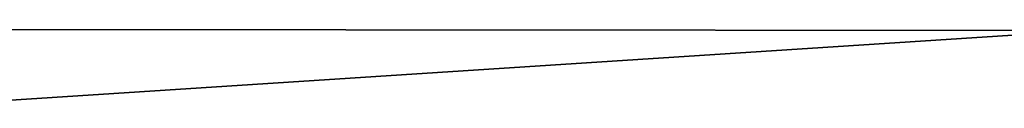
# Model space of a CAD drawing. Extents: x -5 to 2276, y 0 to 2500.
# Tile 193 of 256: x 856.954 to 860.365, y 499.692 to 499.96. Entities that reach past the tile are written whole.
import ezdxf

# ---------------------------------------------------------------- set-up
doc = ezdxf.new("R2010")
doc.units = 0
doc.header["$LTSCALE"] = 25.4
doc.layers.get('0').update_dxf_attribs({"linetype": 'CONTINUOUS'})
for name, color, linetype in [('IFCBUILDING', 32, 'CONTINUOUS'), ('IFCBUILDINGSTOREY', 34, 'CONTINUOUS'), ('IFCSITE', 32, 'CONTINUOUS'), ('IFCSLAB', 22, 'CONTINUOUS'), ('IFCWALL', 190, 'CONTINUOUS')]:
    doc.layers.add(name, color=color, linetype=linetype)

# ---------------------------------------------------------------- blocks, each defined once
blk = doc.blocks.new('GRUPUJ_1')
at = {"layer": 'IFCWALL'}
mesh = blk.add_polyface(dxfattribs=at)
corners = [(0, 0, 2300), (25, 25, 2300), (0, 2276.05, 2300), (175, 0, 2300), (25, 2251.05, 2300), (175, 25, 2300), (2500, 2151.05, 2300), (2475, 2251.05, 2300), (2475, 2151.05, 2300), (2500, 2276.05, 2300), (1245.07, 2251.05, 2300)]
mesh.append_faces([[corners[k] for k in face] for face in [(1, 3, 5), (6, 7, 8)]], dxfattribs={"vtx0": -1})
mesh.append_faces([[corners[k] for k in face] for face in [(0, 1, 2), (9, 7, 6)]], dxfattribs={"vtx0": -1, "vtx1": -1})
mesh.append_faces([[corners[k] for k in face] for face in [(1, 0, 3), (2, 1, 4), (4, 9, 2), (9, 4, 10), (9, 10, 7)]], dxfattribs={"vtx0": -1, "vtx2": -1})
mesh = blk.add_polyface(dxfattribs=at)
corners = [(2500, 0, 800), (175, 25, 800), (175, 0, 800), (2475, 25, 800), (2475, 2151.05, 800), (2500, 2151.05, 800)]
mesh.append_faces([[corners[k] for k in face] for face in [(0, 1, 2), (4, 0, 5)]], dxfattribs={"vtx0": -1})
mesh.append_faces([[corners[k] for k in face] for face in [(1, 0, 3), (3, 0, 4)]], dxfattribs={"vtx0": -1, "vtx1": -1})
blk = doc.blocks.new('GRUPUJ_7')
at = {"layer": 'IFCWALL'}
mesh = blk.add_polyface(dxfattribs=at)
corners = [(0, 0, 1500), (125, 100, 1500), (125, 2151.05, 1500), (150, 0, 1500), (150, 100, 1500), (2450, 2126.05, 1500), (2375, 2151.05, 1500), (2375, 2126.05, 1500), (0, 2226.05, 1500), (1220.07, 2226.05, 1500), (1220.07, 2151.05, 1500), (2450, 2226.05, 1500)]
mesh.append_faces([[corners[k] for k in face] for face in [(1, 3, 4), (5, 6, 7)]], dxfattribs={"vtx0": -1})
mesh.append_faces([[corners[k] for k in face] for face in [(8, 2, 9), (9, 6, 11), (11, 6, 5)]], dxfattribs={"vtx0": -1, "vtx1": -1})
mesh.append_faces([[corners[k] for k in face] for face in [(0, 1, 2), (1, 0, 3), (2, 8, 0), (9, 2, 10), (9, 10, 6)]], dxfattribs={"vtx0": -1, "vtx2": -1})
mesh = blk.add_polyface(dxfattribs=at)
corners = [(2450, 0), (150, 100), (150, 0), (2375, 100), (2375, 2126.05), (2450, 2126.05)]
mesh.append_faces([[corners[k] for k in face] for face in [(0, 1, 2), (4, 0, 5)]], dxfattribs={"vtx0": -1})
mesh.append_faces([[corners[k] for k in face] for face in [(1, 0, 3), (3, 0, 4)]], dxfattribs={"vtx0": -1, "vtx1": -1})
blk = doc.blocks.new('GRUPUJ_9')
at = {"layer": 'IFCWALL'}
mesh = blk.add_polyface(dxfattribs=at)
corners = [(0, 2051.05, 1500), (25, 2026.05, 1500), (1095.07, 2051.05, 1500), (0, 0, 1500), (25, 0, 1500), (2250, 2026.05, 1500), (2250, 2051.05, 1500)]
mesh.append_faces([[corners[k] for k in face] for face in [(1, 3, 4), (2, 5, 6)]], dxfattribs={"vtx0": -1})
mesh.append_faces([[corners[k] for k in face] for face in [(0, 1, 2)]], dxfattribs={"vtx0": -1, "vtx1": -1})
mesh.append_faces([[corners[k] for k in face] for face in [(1, 0, 3), (2, 1, 5)]], dxfattribs={"vtx0": -1, "vtx2": -1})
mesh = blk.add_polyface(dxfattribs=at)
corners = [(2250, 0), (25, 25), (25, 0), (2225, 25), (2225, 2026.05), (2250, 2026.05)]
mesh.append_faces([[corners[k] for k in face] for face in [(0, 1, 2), (4, 0, 5)]], dxfattribs={"vtx0": -1})
mesh.append_faces([[corners[k] for k in face] for face in [(1, 0, 3), (3, 0, 4)]], dxfattribs={"vtx0": -1, "vtx1": -1})
blk = doc.blocks.new('_CIANY')
at = {"layer": 'IFCWALL'}
for name, p in [('GRUPUJ_1', (0, 0)), ('GRUPUJ_7', (25, 25, 800)), ('GRUPUJ_9', (150, 125, 800))]:
    blk.add_blockref(name, p, dxfattribs=at)
mesh = blk.add_polyface(dxfattribs=at)
corners = [(0, 2276.05), (175, 2151.05), (175, 891.05), (1245.07, 2276.05), (175, 1251.05), (875, 2151.05), (1245.07, 2151.05), (1295.07, 2276.05), (1295.07, 2151.05), (2195.07, 2276.05), (1575, 2151.05), (2195.07, 2151.05), (2245.07, 2276.05), (2245.07, 2151.05), (2500, 2276.05), (2375, 2151.05), (2375, 651.05), (2375, 150), (0, 0), (175, 150), (2500, 0)]
mesh.append_faces([[corners[k] for k in face] for face in [(2, 1, 4)]], dxfattribs={"vtx0": -1})
mesh.append_faces([[corners[k] for k in face] for face in [(1, 3, 5), (5, 3, 6), (6, 7, 8), (8, 9, 10), (10, 9, 11), (11, 12, 13), (13, 14, 15), (15, 14, 16), (16, 14, 17), (18, 19, 20), (19, 0, 2), (20, 17, 14)]], dxfattribs={"vtx0": -1, "vtx1": -1})
mesh.append_faces([[corners[k] for k in face] for face in [(0, 1, 2)]], dxfattribs={"vtx0": -1, "vtx1": -1, "vtx2": -1})
mesh.append_faces([[corners[k] for k in face] for face in [(1, 0, 3), (6, 3, 7), (8, 7, 9), (11, 9, 12), (13, 12, 14), (19, 18, 0), (20, 19, 17)]], dxfattribs={"vtx0": -1, "vtx2": -1})
blk = doc.blocks.new('POD_OGA')
at = {"layer": 'IFCSLAB'}
mesh = blk.add_polyface(dxfattribs=at)
corners = [(1400, 2001.05), (1120.07, 1996.05), (1120.07, 2001.05), (0, 2001.05), (1400, 1101.05), (0, 1101.05), (1070.07, 1996.05), (1070.07, 2001.05)]
mesh.append_faces([[corners[k] for k in face] for face in [(0, 1, 2), (3, 4, 5), (6, 3, 7)]], dxfattribs={"vtx0": -1})
mesh.append_faces([[corners[k] for k in face] for face in [(4, 1, 0)]], dxfattribs={"vtx0": -1, "vtx1": -1})
mesh.append_faces([[corners[k] for k in face] for face in [(4, 3, 6)]], dxfattribs={"vtx0": -1, "vtx1": -1, "vtx2": -1})
mesh.append_faces([[corners[k] for k in face] for face in [(4, 6, 1)]], dxfattribs={"vtx0": -1, "vtx2": -1})
blk = doc.blocks.new('700-_MINIMALNA_D')
for points in [[(566.651, 414.127, 0), (570.831, 404.197, 0), (573.338, 392.713, 0), (574.174, 379.674, 0), (574.174, 379.674, 0), (573.338, 366.598, 0), (570.831, 355.101, 0), (566.651, 345.184, 0), (560.8, 336.847, 0), (553.56, 330.243, 0), (545.213, 325.526, 0), (535.76, 322.695, 0), (525.201, 321.752, 0), (514.356, 322.726, 0), (504.734, 325.649, 0), (496.335, 330.52, 0), (489.16, 337.339, 0), (483.416, 345.83, 0), (479.313, 355.716, 0), (476.852, 366.997, 0), (476.031, 379.674, 0), (476.876, 392.673, 0), (479.412, 404.136, 0), (483.637, 414.062, 0)], [(566.651, 414.127, 2), (570.831, 404.197, 2), (573.338, 392.713, 2), (574.174, 379.674, 2), (574.174, 379.674, 2), (573.338, 366.598, 2), (570.831, 355.101, 2), (566.651, 345.184, 2), (560.8, 336.847, 2), (553.56, 330.243, 2), (545.213, 325.526, 2), (535.76, 322.695, 2), (525.201, 321.752, 2), (514.356, 322.726, 2), (504.734, 325.649, 2), (496.335, 330.52, 2), (489.16, 337.339, 2), (483.416, 345.83, 2), (479.313, 355.716, 2), (476.852, 366.997, 2), (476.031, 379.674, 2), (476.876, 392.673, 2), (479.412, 404.136, 2), (483.637, 414.062, 2)], [(566.651, 414.127, 0), (570.831, 404.197, 0), (573.338, 392.713, 0), (574.174, 379.674, 0), (574.174, 379.674, 0), (573.338, 366.598, 0), (570.831, 355.101, 0), (566.651, 345.184, 0), (560.8, 336.847, 0), (553.56, 330.243, 0), (545.213, 325.526, 0), (535.76, 322.695, 0), (525.201, 321.752, 0), (514.356, 322.726, 0), (504.734, 325.649, 0), (496.335, 330.52, 0), (489.16, 337.339, 0), (483.416, 345.83, 0), (479.313, 355.716, 0), (476.852, 366.997, 0), (476.031, 379.674, 0), (476.876, 392.673, 0), (479.412, 404.136, 0), (483.637, 414.062, 0)], [(566.651, 414.127, 2), (570.831, 404.197, 2), (573.338, 392.713, 2), (574.174, 379.674, 2), (574.174, 379.674, 2), (573.338, 366.598, 2), (570.831, 355.101, 2), (566.651, 345.184, 2), (560.8, 336.847, 2), (553.56, 330.243, 2), (545.213, 325.526, 2), (535.76, 322.695, 2), (525.201, 321.752, 2), (514.356, 322.726, 2), (504.734, 325.649, 2), (496.335, 330.52, 2), (489.16, 337.339, 2), (483.416, 345.83, 2), (479.313, 355.716, 2), (476.852, 366.997, 2), (476.031, 379.674, 2), (476.876, 392.673, 2), (479.412, 404.136, 2), (483.637, 414.062, 2)], [(566.651, 414.127, 0), (570.831, 404.197, 0), (573.338, 392.713, 0), (574.174, 379.674, 0), (574.174, 379.674, 0), (573.338, 366.598, 0), (570.831, 355.101, 0), (566.651, 345.184, 0), (560.8, 336.847, 0), (553.56, 330.243, 0), (545.213, 325.526, 0), (535.76, 322.695, 0), (525.201, 321.752, 0), (514.356, 322.726, 0), (504.734, 325.649, 0), (496.335, 330.52, 0), (489.16, 337.339, 0), (483.416, 345.83, 0), (479.313, 355.716, 0), (476.852, 366.997, 0), (476.031, 379.674, 0), (476.876, 392.673, 0), (479.412, 404.136, 0), (483.637, 414.062, 0)], [(566.651, 414.127, 2), (570.831, 404.197, 2), (573.338, 392.713, 2), (574.174, 379.674, 2), (574.174, 379.674, 2), (573.338, 366.598, 2), (570.831, 355.101, 2), (566.651, 345.184, 2), (560.8, 336.847, 2), (553.56, 330.243, 2), (545.213, 325.526, 2), (535.76, 322.695, 2), (525.201, 321.752, 2), (514.356, 322.726, 2), (504.734, 325.649, 2), (496.335, 330.52, 2), (489.16, 337.339, 2), (483.416, 345.83, 2), (479.313, 355.716, 2), (476.852, 366.997, 2), (476.031, 379.674, 2), (476.876, 392.673, 2), (479.412, 404.136, 2), (483.637, 414.062, 2)], [(566.651, 414.127, 0), (570.831, 404.197, 0), (573.338, 392.713, 0), (574.174, 379.674, 0), (574.174, 379.674, 0), (573.338, 366.598, 0), (570.831, 355.101, 0), (566.651, 345.184, 0), (560.8, 336.847, 0), (553.56, 330.243, 0), (545.213, 325.526, 0), (535.76, 322.695, 0), (525.201, 321.752, 0), (514.356, 322.726, 0), (504.734, 325.649, 0), (496.335, 330.52, 0), (489.16, 337.339, 0), (483.416, 345.83, 0), (479.313, 355.716, 0), (476.852, 366.997, 0), (476.031, 379.674, 0), (476.876, 392.673, 0), (479.412, 404.136, 0), (483.637, 414.062, 0)], [(566.651, 414.127, 2), (570.831, 404.197, 2), (573.338, 392.713, 2), (574.174, 379.674, 2), (574.174, 379.674, 2), (573.338, 366.598, 2), (570.831, 355.101, 2), (566.651, 345.184, 2), (560.8, 336.847, 2), (553.56, 330.243, 2), (545.213, 325.526, 2), (535.76, 322.695, 2), (525.201, 321.752, 2), (514.356, 322.726, 2), (504.734, 325.649, 2), (496.335, 330.52, 2), (489.16, 337.339, 2), (483.416, 345.83, 2), (479.313, 355.716, 2), (476.852, 366.997, 2), (476.031, 379.674, 2), (476.876, 392.673, 2), (479.412, 404.136, 2), (483.637, 414.062, 2)], [(566.651, 414.127, 0), (570.831, 404.197, 0), (573.338, 392.713, 0), (574.174, 379.674, 0), (574.174, 379.674, 0), (573.338, 366.598, 0), (570.831, 355.101, 0), (566.651, 345.184, 0), (560.8, 336.847, 0), (553.56, 330.243, 0), (545.213, 325.526, 0), (535.76, 322.695, 0), (525.201, 321.752, 0), (514.356, 322.726, 0), (504.734, 325.649, 0), (496.335, 330.52, 0), (489.16, 337.339, 0), (483.416, 345.83, 0), (479.313, 355.716, 0), (476.852, 366.997, 0), (476.031, 379.674, 0), (476.876, 392.673, 0), (479.412, 404.136, 0), (483.637, 414.062, 0)], [(566.651, 414.127, 2), (570.831, 404.197, 2), (573.338, 392.713, 2), (574.174, 379.674, 2), (574.174, 379.674, 2), (573.338, 366.598, 2), (570.831, 355.101, 2), (566.651, 345.184, 2), (560.8, 336.847, 2), (553.56, 330.243, 2), (545.213, 325.526, 2), (535.76, 322.695, 2), (525.201, 321.752, 2), (514.356, 322.726, 2), (504.734, 325.649, 2), (496.335, 330.52, 2), (489.16, 337.339, 2), (483.416, 345.83, 2), (479.313, 355.716, 2), (476.852, 366.997, 2), (476.031, 379.674, 2), (476.876, 392.673, 2), (479.412, 404.136, 2), (483.637, 414.062, 2)], [(566.651, 414.127, 0), (570.831, 404.197, 0), (573.338, 392.713, 0), (574.174, 379.674, 0), (574.174, 379.674, 0), (573.338, 366.598, 0), (570.831, 355.101, 0), (566.651, 345.184, 0), (560.8, 336.847, 0), (553.56, 330.243, 0), (545.213, 325.526, 0), (535.76, 322.695, 0), (525.201, 321.752, 0), (514.356, 322.726, 0), (504.734, 325.649, 0), (496.335, 330.52, 0), (489.16, 337.339, 0), (483.416, 345.83, 0), (479.313, 355.716, 0), (476.852, 366.997, 0), (476.031, 379.674, 0), (476.876, 392.673, 0), (479.412, 404.136, 0), (483.637, 414.062, 0)], [(566.651, 414.127, 2), (570.831, 404.197, 2), (573.338, 392.713, 2), (574.174, 379.674, 2), (574.174, 379.674, 2), (573.338, 366.598, 2), (570.831, 355.101, 2), (566.651, 345.184, 2), (560.8, 336.847, 2), (553.56, 330.243, 2), (545.213, 325.526, 2), (535.76, 322.695, 2), (525.201, 321.752, 2), (514.356, 322.726, 2), (504.734, 325.649, 2), (496.335, 330.52, 2), (489.16, 337.339, 2), (483.416, 345.83, 2), (479.313, 355.716, 2), (476.852, 366.997, 2), (476.031, 379.674, 2), (476.876, 392.673, 2), (479.412, 404.136, 2), (483.637, 414.062, 2)], [(566.651, 414.127, 0), (570.831, 404.197, 0), (573.338, 392.713, 0), (574.174, 379.674, 0), (574.174, 379.674, 0), (573.338, 366.598, 0), (570.831, 355.101, 0), (566.651, 345.184, 0), (560.8, 336.847, 0), (553.56, 330.243, 0), (545.213, 325.526, 0), (535.76, 322.695, 0), (525.201, 321.752, 0), (514.356, 322.726, 0), (504.734, 325.649, 0), (496.335, 330.52, 0), (489.16, 337.339, 0), (483.416, 345.83, 0), (479.313, 355.716, 0), (476.852, 366.997, 0), (476.031, 379.674, 0), (476.876, 392.673, 0), (479.412, 404.136, 0), (483.637, 414.062, 0)], [(566.651, 414.127, 2), (570.831, 404.197, 2), (573.338, 392.713, 2), (574.174, 379.674, 2), (574.174, 379.674, 2), (573.338, 366.598, 2), (570.831, 355.101, 2), (566.651, 345.184, 2), (560.8, 336.847, 2), (553.56, 330.243, 2), (545.213, 325.526, 2), (535.76, 322.695, 2), (525.201, 321.752, 2), (514.356, 322.726, 2), (504.734, 325.649, 2), (496.335, 330.52, 2), (489.16, 337.339, 2), (483.416, 345.83, 2), (479.313, 355.716, 2), (476.852, 366.997, 2), (476.031, 379.674, 2), (476.876, 392.673, 2), (479.412, 404.136, 2), (483.637, 414.062, 2)], [(566.651, 414.127, 0), (570.831, 404.197, 0), (573.338, 392.713, 0), (574.174, 379.674, 0), (574.174, 379.674, 0), (573.338, 366.598, 0), (570.831, 355.101, 0), (566.651, 345.184, 0), (560.8, 336.847, 0), (553.56, 330.243, 0), (545.213, 325.526, 0), (535.76, 322.695, 0), (525.201, 321.752, 0), (514.356, 322.726, 0), (504.734, 325.649, 0), (496.335, 330.52, 0), (489.16, 337.339, 0), (483.416, 345.83, 0), (479.313, 355.716, 0), (476.852, 366.997, 0), (476.031, 379.674, 0), (476.876, 392.673, 0), (479.412, 404.136, 0), (483.637, 414.062, 0)], [(566.651, 414.127, 2), (570.831, 404.197, 2), (573.338, 392.713, 2), (574.174, 379.674, 2), (574.174, 379.674, 2), (573.338, 366.598, 2), (570.831, 355.101, 2), (566.651, 345.184, 2), (560.8, 336.847, 2), (553.56, 330.243, 2), (545.213, 325.526, 2), (535.76, 322.695, 2), (525.201, 321.752, 2), (514.356, 322.726, 2), (504.734, 325.649, 2), (496.335, 330.52, 2), (489.16, 337.339, 2), (483.416, 345.83, 2), (479.313, 355.716, 2), (476.852, 366.997, 2), (476.031, 379.674, 2), (476.876, 392.673, 2), (479.412, 404.136, 2), (483.637, 414.062, 2)], [(566.651, 414.127, 0), (570.831, 404.197, 0), (573.338, 392.713, 0), (574.174, 379.674, 0), (574.174, 379.674, 0), (573.338, 366.598, 0), (570.831, 355.101, 0), (566.651, 345.184, 0), (560.8, 336.847, 0), (553.56, 330.243, 0), (545.213, 325.526, 0), (535.76, 322.695, 0), (525.201, 321.752, 0), (514.356, 322.726, 0), (504.734, 325.649, 0), (496.335, 330.52, 0), (489.16, 337.339, 0), (483.416, 345.83, 0), (479.313, 355.716, 0), (476.852, 366.997, 0), (476.031, 379.674, 0), (476.876, 392.673, 0), (479.412, 404.136, 0), (483.637, 414.062, 0)], [(566.651, 414.127, 2), (570.831, 404.197, 2), (573.338, 392.713, 2), (574.174, 379.674, 2), (574.174, 379.674, 2), (573.338, 366.598, 2), (570.831, 355.101, 2), (566.651, 345.184, 2), (560.8, 336.847, 2), (553.56, 330.243, 2), (545.213, 325.526, 2), (535.76, 322.695, 2), (525.201, 321.752, 2), (514.356, 322.726, 2), (504.734, 325.649, 2), (496.335, 330.52, 2), (489.16, 337.339, 2), (483.416, 345.83, 2), (479.313, 355.716, 2), (476.852, 366.997, 2), (476.031, 379.674, 2), (476.876, 392.673, 2), (479.412, 404.136, 2), (483.637, 414.062, 2)], [(566.651, 414.127, 0), (570.831, 404.197, 0), (573.338, 392.713, 0), (574.174, 379.674, 0), (574.174, 379.674, 0), (573.338, 366.598, 0), (570.831, 355.101, 0), (566.651, 345.184, 0), (560.8, 336.847, 0), (553.56, 330.243, 0), (545.213, 325.526, 0), (535.76, 322.695, 0), (525.201, 321.752, 0), (514.356, 322.726, 0), (504.734, 325.649, 0), (496.335, 330.52, 0), (489.16, 337.339, 0), (483.416, 345.83, 0), (479.313, 355.716, 0), (476.852, 366.997, 0), (476.031, 379.674, 0), (476.876, 392.673, 0), (479.412, 404.136, 0), (483.637, 414.062, 0)], [(566.651, 414.127, 2), (570.831, 404.197, 2), (573.338, 392.713, 2), (574.174, 379.674, 2), (574.174, 379.674, 2), (573.338, 366.598, 2), (570.831, 355.101, 2), (566.651, 345.184, 2), (560.8, 336.847, 2), (553.56, 330.243, 2), (545.213, 325.526, 2), (535.76, 322.695, 2), (525.201, 321.752, 2), (514.356, 322.726, 2), (504.734, 325.649, 2), (496.335, 330.52, 2), (489.16, 337.339, 2), (483.416, 345.83, 2), (479.313, 355.716, 2), (476.852, 366.997, 2), (476.031, 379.674, 2), (476.876, 392.673, 2), (479.412, 404.136, 2), (483.637, 414.062, 2)], [(566.651, 414.127, 0), (570.831, 404.197, 0), (573.338, 392.713, 0), (574.174, 379.674, 0), (574.174, 379.674, 0), (573.338, 366.598, 0), (570.831, 355.101, 0), (566.651, 345.184, 0), (560.8, 336.847, 0), (553.56, 330.243, 0), (545.213, 325.526, 0), (535.76, 322.695, 0), (525.201, 321.752, 0), (514.356, 322.726, 0), (504.734, 325.649, 0), (496.335, 330.52, 0), (489.16, 337.339, 0), (483.416, 345.83, 0), (479.313, 355.716, 0), (476.852, 366.997, 0), (476.031, 379.674, 0), (476.876, 392.673, 0), (479.412, 404.136, 0), (483.637, 414.062, 0)], [(566.651, 414.127, 2), (570.831, 404.197, 2), (573.338, 392.713, 2), (574.174, 379.674, 2), (574.174, 379.674, 2), (573.338, 366.598, 2), (570.831, 355.101, 2), (566.651, 345.184, 2), (560.8, 336.847, 2), (553.56, 330.243, 2), (545.213, 325.526, 2), (535.76, 322.695, 2), (525.201, 321.752, 2), (514.356, 322.726, 2), (504.734, 325.649, 2), (496.335, 330.52, 2), (489.16, 337.339, 2), (483.416, 345.83, 2), (479.313, 355.716, 2), (476.852, 366.997, 2), (476.031, 379.674, 2), (476.876, 392.673, 2), (479.412, 404.136, 2), (483.637, 414.062, 2)], [(566.651, 414.127, 0), (570.831, 404.197, 0), (573.338, 392.713, 0), (574.174, 379.674, 0), (574.174, 379.674, 0), (573.338, 366.598, 0), (570.831, 355.101, 0), (566.651, 345.184, 0), (560.8, 336.847, 0), (553.56, 330.243, 0), (545.213, 325.526, 0), (535.76, 322.695, 0), (525.201, 321.752, 0), (514.356, 322.726, 0), (504.734, 325.649, 0), (496.335, 330.52, 0), (489.16, 337.339, 0), (483.416, 345.83, 0), (479.313, 355.716, 0), (476.852, 366.997, 0), (476.031, 379.674, 0), (476.876, 392.673, 0), (479.412, 404.136, 0), (483.637, 414.062, 0)], [(566.651, 414.127, 2), (570.831, 404.197, 2), (573.338, 392.713, 2), (574.174, 379.674, 2), (574.174, 379.674, 2), (573.338, 366.598, 2), (570.831, 355.101, 2), (566.651, 345.184, 2), (560.8, 336.847, 2), (553.56, 330.243, 2), (545.213, 325.526, 2), (535.76, 322.695, 2), (525.201, 321.752, 2), (514.356, 322.726, 2), (504.734, 325.649, 2), (496.335, 330.52, 2), (489.16, 337.339, 2), (483.416, 345.83, 2), (479.313, 355.716, 2), (476.852, 366.997, 2), (476.031, 379.674, 2), (476.876, 392.673, 2), (479.412, 404.136, 2), (483.637, 414.062, 2)], [(566.651, 414.127, 0), (570.831, 404.197, 0), (573.338, 392.713, 0), (574.174, 379.674, 0), (574.174, 379.674, 0), (573.338, 366.598, 0), (570.831, 355.101, 0), (566.651, 345.184, 0), (560.8, 336.847, 0), (553.56, 330.243, 0), (545.213, 325.526, 0), (535.76, 322.695, 0), (525.201, 321.752, 0), (514.356, 322.726, 0), (504.734, 325.649, 0), (496.335, 330.52, 0), (489.16, 337.339, 0), (483.416, 345.83, 0), (479.313, 355.716, 0), (476.852, 366.997, 0), (476.031, 379.674, 0), (476.876, 392.673, 0), (479.412, 404.136, 0), (483.637, 414.062, 0)], [(566.651, 414.127, 2), (570.831, 404.197, 2), (573.338, 392.713, 2), (574.174, 379.674, 2), (574.174, 379.674, 2), (573.338, 366.598, 2), (570.831, 355.101, 2), (566.651, 345.184, 2), (560.8, 336.847, 2), (553.56, 330.243, 2), (545.213, 325.526, 2), (535.76, 322.695, 2), (525.201, 321.752, 2), (514.356, 322.726, 2), (504.734, 325.649, 2), (496.335, 330.52, 2), (489.16, 337.339, 2), (483.416, 345.83, 2), (479.313, 355.716, 2), (476.852, 366.997, 2), (476.031, 379.674, 2), (476.876, 392.673, 2), (479.412, 404.136, 2), (483.637, 414.062, 2)], [(566.651, 414.127, 0), (570.831, 404.197, 0), (573.338, 392.713, 0), (574.174, 379.674, 0), (574.174, 379.674, 0), (573.338, 366.598, 0), (570.831, 355.101, 0), (566.651, 345.184, 0), (560.8, 336.847, 0), (553.56, 330.243, 0), (545.213, 325.526, 0), (535.76, 322.695, 0), (525.201, 321.752, 0), (514.356, 322.726, 0), (504.734, 325.649, 0), (496.335, 330.52, 0), (489.16, 337.339, 0), (483.416, 345.83, 0), (479.313, 355.716, 0), (476.852, 366.997, 0), (476.031, 379.674, 0), (476.876, 392.673, 0), (479.412, 404.136, 0), (483.637, 414.062, 0)], [(566.651, 414.127, 2), (570.831, 404.197, 2), (573.338, 392.713, 2), (574.174, 379.674, 2), (574.174, 379.674, 2), (573.338, 366.598, 2), (570.831, 355.101, 2), (566.651, 345.184, 2), (560.8, 336.847, 2), (553.56, 330.243, 2), (545.213, 325.526, 2), (535.76, 322.695, 2), (525.201, 321.752, 2), (514.356, 322.726, 2), (504.734, 325.649, 2), (496.335, 330.52, 2), (489.16, 337.339, 2), (483.416, 345.83, 2), (479.313, 355.716, 2), (476.852, 366.997, 2), (476.031, 379.674, 2), (476.876, 392.673, 2), (479.412, 404.136, 2), (483.637, 414.062, 2)], [(566.651, 414.127, 0), (570.831, 404.197, 0), (573.338, 392.713, 0), (574.174, 379.674, 0), (574.174, 379.674, 0), (573.338, 366.598, 0), (570.831, 355.101, 0), (566.651, 345.184, 0), (560.8, 336.847, 0), (553.56, 330.243, 0), (545.213, 325.526, 0), (535.76, 322.695, 0), (525.201, 321.752, 0), (514.356, 322.726, 0), (504.734, 325.649, 0), (496.335, 330.52, 0), (489.16, 337.339, 0), (483.416, 345.83, 0), (479.313, 355.716, 0), (476.852, 366.997, 0), (476.031, 379.674, 0), (476.876, 392.673, 0), (479.412, 404.136, 0), (483.637, 414.062, 0)], [(566.651, 414.127, 2), (570.831, 404.197, 2), (573.338, 392.713, 2), (574.174, 379.674, 2), (574.174, 379.674, 2), (573.338, 366.598, 2), (570.831, 355.101, 2), (566.651, 345.184, 2), (560.8, 336.847, 2), (553.56, 330.243, 2), (545.213, 325.526, 2), (535.76, 322.695, 2), (525.201, 321.752, 2), (514.356, 322.726, 2), (504.734, 325.649, 2), (496.335, 330.52, 2), (489.16, 337.339, 2), (483.416, 345.83, 2), (479.313, 355.716, 2), (476.852, 366.997, 2), (476.031, 379.674, 2), (476.876, 392.673, 2), (479.412, 404.136, 2), (483.637, 414.062, 2)], [(566.651, 414.127, 0), (570.831, 404.197, 0), (573.338, 392.713, 0), (574.174, 379.674, 0), (574.174, 379.674, 0), (573.338, 366.598, 0), (570.831, 355.101, 0), (566.651, 345.184, 0), (560.8, 336.847, 0), (553.56, 330.243, 0), (545.213, 325.526, 0), (535.76, 322.695, 0), (525.201, 321.752, 0), (514.356, 322.726, 0), (504.734, 325.649, 0), (496.335, 330.52, 0), (489.16, 337.339, 0), (483.416, 345.83, 0), (479.313, 355.716, 0), (476.852, 366.997, 0), (476.031, 379.674, 0), (476.876, 392.673, 0), (479.412, 404.136, 0), (483.637, 414.062, 0)], [(566.651, 414.127, 2), (570.831, 404.197, 2), (573.338, 392.713, 2), (574.174, 379.674, 2), (574.174, 379.674, 2), (573.338, 366.598, 2), (570.831, 355.101, 2), (566.651, 345.184, 2), (560.8, 336.847, 2), (553.56, 330.243, 2), (545.213, 325.526, 2), (535.76, 322.695, 2), (525.201, 321.752, 2), (514.356, 322.726, 2), (504.734, 325.649, 2), (496.335, 330.52, 2), (489.16, 337.339, 2), (483.416, 345.83, 2), (479.313, 355.716, 2), (476.852, 366.997, 2), (476.031, 379.674, 2), (476.876, 392.673, 2), (479.412, 404.136, 2), (483.637, 414.062, 2)], [(566.651, 414.127, 0), (570.831, 404.197, 0), (573.338, 392.713, 0), (574.174, 379.674, 0), (574.174, 379.674, 0), (573.338, 366.598, 0), (570.831, 355.101, 0), (566.651, 345.184, 0), (560.8, 336.847, 0), (553.56, 330.243, 0), (545.213, 325.526, 0), (535.76, 322.695, 0), (525.201, 321.752, 0), (514.356, 322.726, 0), (504.734, 325.649, 0), (496.335, 330.52, 0), (489.16, 337.339, 0), (483.416, 345.83, 0), (479.313, 355.716, 0), (476.852, 366.997, 0), (476.031, 379.674, 0), (476.876, 392.673, 0), (479.412, 404.136, 0), (483.637, 414.062, 0)], [(566.651, 414.127, 2), (570.831, 404.197, 2), (573.338, 392.713, 2), (574.174, 379.674, 2), (574.174, 379.674, 2), (573.338, 366.598, 2), (570.831, 355.101, 2), (566.651, 345.184, 2), (560.8, 336.847, 2), (553.56, 330.243, 2), (545.213, 325.526, 2), (535.76, 322.695, 2), (525.201, 321.752, 2), (514.356, 322.726, 2), (504.734, 325.649, 2), (496.335, 330.52, 2), (489.16, 337.339, 2), (483.416, 345.83, 2), (479.313, 355.716, 2), (476.852, 366.997, 2), (476.031, 379.674, 2), (476.876, 392.673, 2), (479.412, 404.136, 2), (483.637, 414.062, 2)], [(566.651, 414.127, 0), (570.831, 404.197, 0), (573.338, 392.713, 0), (574.174, 379.674, 0), (574.174, 379.674, 0), (573.338, 366.598, 0), (570.831, 355.101, 0), (566.651, 345.184, 0), (560.8, 336.847, 0), (553.56, 330.243, 0), (545.213, 325.526, 0), (535.76, 322.695, 0), (525.201, 321.752, 0), (514.356, 322.726, 0), (504.734, 325.649, 0), (496.335, 330.52, 0), (489.16, 337.339, 0), (483.416, 345.83, 0), (479.313, 355.716, 0), (476.852, 366.997, 0), (476.031, 379.674, 0), (476.876, 392.673, 0), (479.412, 404.136, 0), (483.637, 414.062, 0)], [(566.651, 414.127, 2), (570.831, 404.197, 2), (573.338, 392.713, 2), (574.174, 379.674, 2), (574.174, 379.674, 2), (573.338, 366.598, 2), (570.831, 355.101, 2), (566.651, 345.184, 2), (560.8, 336.847, 2), (553.56, 330.243, 2), (545.213, 325.526, 2), (535.76, 322.695, 2), (525.201, 321.752, 2), (514.356, 322.726, 2), (504.734, 325.649, 2), (496.335, 330.52, 2), (489.16, 337.339, 2), (483.416, 345.83, 2), (479.313, 355.716, 2), (476.852, 366.997, 2), (476.031, 379.674, 2), (476.876, 392.673, 2), (479.412, 404.136, 2), (483.637, 414.062, 2)], [(566.651, 414.127, 0), (570.831, 404.197, 0), (573.338, 392.713, 0), (574.174, 379.674, 0), (574.174, 379.674, 0), (573.338, 366.598, 0), (570.831, 355.101, 0), (566.651, 345.184, 0), (560.8, 336.847, 0), (553.56, 330.243, 0), (545.213, 325.526, 0), (535.76, 322.695, 0), (525.201, 321.752, 0), (514.356, 322.726, 0), (504.734, 325.649, 0), (496.335, 330.52, 0), (489.16, 337.339, 0), (483.416, 345.83, 0), (479.313, 355.716, 0), (476.852, 366.997, 0), (476.031, 379.674, 0), (476.876, 392.673, 0), (479.412, 404.136, 0), (483.637, 414.062, 0)], [(566.651, 414.127, 2), (570.831, 404.197, 2), (573.338, 392.713, 2), (574.174, 379.674, 2), (574.174, 379.674, 2), (573.338, 366.598, 2), (570.831, 355.101, 2), (566.651, 345.184, 2), (560.8, 336.847, 2), (553.56, 330.243, 2), (545.213, 325.526, 2), (535.76, 322.695, 2), (525.201, 321.752, 2), (514.356, 322.726, 2), (504.734, 325.649, 2), (496.335, 330.52, 2), (489.16, 337.339, 2), (483.416, 345.83, 2), (479.313, 355.716, 2), (476.852, 366.997, 2), (476.031, 379.674, 2), (476.876, 392.673, 2), (479.412, 404.136, 2), (483.637, 414.062, 2)], [(566.651, 414.127, 0), (570.831, 404.197, 0), (573.338, 392.713, 0), (574.174, 379.674, 0), (574.174, 379.674, 0), (573.338, 366.598, 0), (570.831, 355.101, 0), (566.651, 345.184, 0), (560.8, 336.847, 0), (553.56, 330.243, 0), (545.213, 325.526, 0), (535.76, 322.695, 0), (525.201, 321.752, 0), (514.356, 322.726, 0), (504.734, 325.649, 0), (496.335, 330.52, 0), (489.16, 337.339, 0), (483.416, 345.83, 0), (479.313, 355.716, 0), (476.852, 366.997, 0), (476.031, 379.674, 0), (476.876, 392.673, 0), (479.412, 404.136, 0), (483.637, 414.062, 0)], [(566.651, 414.127, 2), (570.831, 404.197, 2), (573.338, 392.713, 2), (574.174, 379.674, 2), (574.174, 379.674, 2), (573.338, 366.598, 2), (570.831, 355.101, 2), (566.651, 345.184, 2), (560.8, 336.847, 2), (553.56, 330.243, 2), (545.213, 325.526, 2), (535.76, 322.695, 2), (525.201, 321.752, 2), (514.356, 322.726, 2), (504.734, 325.649, 2), (496.335, 330.52, 2), (489.16, 337.339, 2), (483.416, 345.83, 2), (479.313, 355.716, 2), (476.852, 366.997, 2), (476.031, 379.674, 2), (476.876, 392.673, 2), (479.412, 404.136, 2), (483.637, 414.062, 2)], [(566.651, 414.127, 0), (570.831, 404.197, 0), (573.338, 392.713, 0), (574.174, 379.674, 0), (574.174, 379.674, 0), (573.338, 366.598, 0), (570.831, 355.101, 0), (566.651, 345.184, 0), (560.8, 336.847, 0), (553.56, 330.243, 0), (545.213, 325.526, 0), (535.76, 322.695, 0), (525.201, 321.752, 0), (514.356, 322.726, 0), (504.734, 325.649, 0), (496.335, 330.52, 0), (489.16, 337.339, 0), (483.416, 345.83, 0), (479.313, 355.716, 0), (476.852, 366.997, 0), (476.031, 379.674, 0), (476.876, 392.673, 0), (479.412, 404.136, 0), (483.637, 414.062, 0)], [(566.651, 414.127, 2), (570.831, 404.197, 2), (573.338, 392.713, 2), (574.174, 379.674, 2), (574.174, 379.674, 2), (573.338, 366.598, 2), (570.831, 355.101, 2), (566.651, 345.184, 2), (560.8, 336.847, 2), (553.56, 330.243, 2), (545.213, 325.526, 2), (535.76, 322.695, 2), (525.201, 321.752, 2), (514.356, 322.726, 2), (504.734, 325.649, 2), (496.335, 330.52, 2), (489.16, 337.339, 2), (483.416, 345.83, 2), (479.313, 355.716, 2), (476.852, 366.997, 2), (476.031, 379.674, 2), (476.876, 392.673, 2), (479.412, 404.136, 2), (483.637, 414.062, 2)], [(566.651, 414.127, 0), (570.831, 404.197, 0), (573.338, 392.713, 0), (574.174, 379.674, 0), (574.174, 379.674, 0), (573.338, 366.598, 0), (570.831, 355.101, 0), (566.651, 345.184, 0), (560.8, 336.847, 0), (553.56, 330.243, 0), (545.213, 325.526, 0), (535.76, 322.695, 0), (525.201, 321.752, 0), (514.356, 322.726, 0), (504.734, 325.649, 0), (496.335, 330.52, 0), (489.16, 337.339, 0), (483.416, 345.83, 0), (479.313, 355.716, 0), (476.852, 366.997, 0), (476.031, 379.674, 0), (476.876, 392.673, 0), (479.412, 404.136, 0), (483.637, 414.062, 0)], [(566.651, 414.127, 2), (570.831, 404.197, 2), (573.338, 392.713, 2), (574.174, 379.674, 2), (574.174, 379.674, 2), (573.338, 366.598, 2), (570.831, 355.101, 2), (566.651, 345.184, 2), (560.8, 336.847, 2), (553.56, 330.243, 2), (545.213, 325.526, 2), (535.76, 322.695, 2), (525.201, 321.752, 2), (514.356, 322.726, 2), (504.734, 325.649, 2), (496.335, 330.52, 2), (489.16, 337.339, 2), (483.416, 345.83, 2), (479.313, 355.716, 2), (476.852, 366.997, 2), (476.031, 379.674, 2), (476.876, 392.673, 2), (479.412, 404.136, 2), (483.637, 414.062, 2)], [(566.651, 414.127, 0), (570.831, 404.197, 0), (573.338, 392.713, 0), (574.174, 379.674, 0), (574.174, 379.674, 0), (573.338, 366.598, 0), (570.831, 355.101, 0), (566.651, 345.184, 0), (560.8, 336.847, 0), (553.56, 330.243, 0), (545.213, 325.526, 0), (535.76, 322.695, 0), (525.201, 321.752, 0), (514.356, 322.726, 0), (504.734, 325.649, 0), (496.335, 330.52, 0), (489.16, 337.339, 0), (483.416, 345.83, 0), (479.313, 355.716, 0), (476.852, 366.997, 0), (476.031, 379.674, 0), (476.876, 392.673, 0), (479.412, 404.136, 0), (483.637, 414.062, 0)], [(566.651, 414.127, 2), (570.831, 404.197, 2), (573.338, 392.713, 2), (574.174, 379.674, 2), (574.174, 379.674, 2), (573.338, 366.598, 2), (570.831, 355.101, 2), (566.651, 345.184, 2), (560.8, 336.847, 2), (553.56, 330.243, 2), (545.213, 325.526, 2), (535.76, 322.695, 2), (525.201, 321.752, 2), (514.356, 322.726, 2), (504.734, 325.649, 2), (496.335, 330.52, 2), (489.16, 337.339, 2), (483.416, 345.83, 2), (479.313, 355.716, 2), (476.852, 366.997, 2), (476.031, 379.674, 2), (476.876, 392.673, 2), (479.412, 404.136, 2), (483.637, 414.062, 2)], [(566.651, 414.127, 0), (570.831, 404.197, 0), (573.338, 392.713, 0), (574.174, 379.674, 0), (574.174, 379.674, 0), (573.338, 366.598, 0), (570.831, 355.101, 0), (566.651, 345.184, 0), (560.8, 336.847, 0), (553.56, 330.243, 0), (545.213, 325.526, 0), (535.76, 322.695, 0), (525.201, 321.752, 0), (514.356, 322.726, 0), (504.734, 325.649, 0), (496.335, 330.52, 0), (489.16, 337.339, 0), (483.416, 345.83, 0), (479.313, 355.716, 0), (476.852, 366.997, 0), (476.031, 379.674, 0), (476.876, 392.673, 0), (479.412, 404.136, 0), (483.637, 414.062, 0)], [(566.651, 414.127, 2), (570.831, 404.197, 2), (573.338, 392.713, 2), (574.174, 379.674, 2), (574.174, 379.674, 2), (573.338, 366.598, 2), (570.831, 355.101, 2), (566.651, 345.184, 2), (560.8, 336.847, 2), (553.56, 330.243, 2), (545.213, 325.526, 2), (535.76, 322.695, 2), (525.201, 321.752, 2), (514.356, 322.726, 2), (504.734, 325.649, 2), (496.335, 330.52, 2), (489.16, 337.339, 2), (483.416, 345.83, 2), (479.313, 355.716, 2), (476.852, 366.997, 2), (476.031, 379.674, 2), (476.876, 392.673, 2), (479.412, 404.136, 2), (483.637, 414.062, 2)], [(566.651, 414.127, 0), (570.831, 404.197, 0), (573.338, 392.713, 0), (574.174, 379.674, 0), (574.174, 379.674, 0), (573.338, 366.598, 0), (570.831, 355.101, 0), (566.651, 345.184, 0), (560.8, 336.847, 0), (553.56, 330.243, 0), (545.213, 325.526, 0), (535.76, 322.695, 0), (525.201, 321.752, 0), (514.356, 322.726, 0), (504.734, 325.649, 0), (496.335, 330.52, 0), (489.16, 337.339, 0), (483.416, 345.83, 0), (479.313, 355.716, 0), (476.852, 366.997, 0), (476.031, 379.674, 0), (476.876, 392.673, 0), (479.412, 404.136, 0), (483.637, 414.062, 0)], [(566.651, 414.127, 2), (570.831, 404.197, 2), (573.338, 392.713, 2), (574.174, 379.674, 2), (574.174, 379.674, 2), (573.338, 366.598, 2), (570.831, 355.101, 2), (566.651, 345.184, 2), (560.8, 336.847, 2), (553.56, 330.243, 2), (545.213, 325.526, 2), (535.76, 322.695, 2), (525.201, 321.752, 2), (514.356, 322.726, 2), (504.734, 325.649, 2), (496.335, 330.52, 2), (489.16, 337.339, 2), (483.416, 345.83, 2), (479.313, 355.716, 2), (476.852, 366.997, 2), (476.031, 379.674, 2), (476.876, 392.673, 2), (479.412, 404.136, 2), (483.637, 414.062, 2)], [(566.651, 414.127, 0), (570.831, 404.197, 0), (573.338, 392.713, 0), (574.174, 379.674, 0), (574.174, 379.674, 0), (573.338, 366.598, 0), (570.831, 355.101, 0), (566.651, 345.184, 0), (560.8, 336.847, 0), (553.56, 330.243, 0), (545.213, 325.526, 0), (535.76, 322.695, 0), (525.201, 321.752, 0), (514.356, 322.726, 0), (504.734, 325.649, 0), (496.335, 330.52, 0), (489.16, 337.339, 0), (483.416, 345.83, 0), (479.313, 355.716, 0), (476.852, 366.997, 0), (476.031, 379.674, 0), (476.876, 392.673, 0), (479.412, 404.136, 0), (483.637, 414.062, 0)], [(566.651, 414.127, 2), (570.831, 404.197, 2), (573.338, 392.713, 2), (574.174, 379.674, 2), (574.174, 379.674, 2), (573.338, 366.598, 2), (570.831, 355.101, 2), (566.651, 345.184, 2), (560.8, 336.847, 2), (553.56, 330.243, 2), (545.213, 325.526, 2), (535.76, 322.695, 2), (525.201, 321.752, 2), (514.356, 322.726, 2), (504.734, 325.649, 2), (496.335, 330.52, 2), (489.16, 337.339, 2), (483.416, 345.83, 2), (479.313, 355.716, 2), (476.852, 366.997, 2), (476.031, 379.674, 2), (476.876, 392.673, 2), (479.412, 404.136, 2), (483.637, 414.062, 2)], [(566.651, 414.127, 0), (570.831, 404.197, 0), (573.338, 392.713, 0), (574.174, 379.674, 0), (574.174, 379.674, 0), (573.338, 366.598, 0), (570.831, 355.101, 0), (566.651, 345.184, 0), (560.8, 336.847, 0), (553.56, 330.243, 0), (545.213, 325.526, 0), (535.76, 322.695, 0), (525.201, 321.752, 0), (514.356, 322.726, 0), (504.734, 325.649, 0), (496.335, 330.52, 0), (489.16, 337.339, 0), (483.416, 345.83, 0), (479.313, 355.716, 0), (476.852, 366.997, 0), (476.031, 379.674, 0), (476.876, 392.673, 0), (479.412, 404.136, 0), (483.637, 414.062, 0)], [(566.651, 414.127, 2), (570.831, 404.197, 2), (573.338, 392.713, 2), (574.174, 379.674, 2), (574.174, 379.674, 2), (573.338, 366.598, 2), (570.831, 355.101, 2), (566.651, 345.184, 2), (560.8, 336.847, 2), (553.56, 330.243, 2), (545.213, 325.526, 2), (535.76, 322.695, 2), (525.201, 321.752, 2), (514.356, 322.726, 2), (504.734, 325.649, 2), (496.335, 330.52, 2), (489.16, 337.339, 2), (483.416, 345.83, 2), (479.313, 355.716, 2), (476.852, 366.997, 2), (476.031, 379.674, 2), (476.876, 392.673, 2), (479.412, 404.136, 2), (483.637, 414.062, 2)], [(566.651, 414.127, 0), (570.831, 404.197, 0), (573.338, 392.713, 0), (574.174, 379.674, 0), (574.174, 379.674, 0), (573.338, 366.598, 0), (570.831, 355.101, 0), (566.651, 345.184, 0), (560.8, 336.847, 0), (553.56, 330.243, 0), (545.213, 325.526, 0), (535.76, 322.695, 0), (525.201, 321.752, 0), (514.356, 322.726, 0), (504.734, 325.649, 0), (496.335, 330.52, 0), (489.16, 337.339, 0), (483.416, 345.83, 0), (479.313, 355.716, 0), (476.852, 366.997, 0), (476.031, 379.674, 0), (476.876, 392.673, 0), (479.412, 404.136, 0), (483.637, 414.062, 0)], [(566.651, 414.127, 2), (570.831, 404.197, 2), (573.338, 392.713, 2), (574.174, 379.674, 2), (574.174, 379.674, 2), (573.338, 366.598, 2), (570.831, 355.101, 2), (566.651, 345.184, 2), (560.8, 336.847, 2), (553.56, 330.243, 2), (545.213, 325.526, 2), (535.76, 322.695, 2), (525.201, 321.752, 2), (514.356, 322.726, 2), (504.734, 325.649, 2), (496.335, 330.52, 2), (489.16, 337.339, 2), (483.416, 345.83, 2), (479.313, 355.716, 2), (476.852, 366.997, 2), (476.031, 379.674, 2), (476.876, 392.673, 2), (479.412, 404.136, 2), (483.637, 414.062, 2)], [(566.651, 414.127, 0), (570.831, 404.197, 0), (573.338, 392.713, 0), (574.174, 379.674, 0), (574.174, 379.674, 0), (573.338, 366.598, 0), (570.831, 355.101, 0), (566.651, 345.184, 0), (560.8, 336.847, 0), (553.56, 330.243, 0), (545.213, 325.526, 0), (535.76, 322.695, 0), (525.201, 321.752, 0), (514.356, 322.726, 0), (504.734, 325.649, 0), (496.335, 330.52, 0), (489.16, 337.339, 0), (483.416, 345.83, 0), (479.313, 355.716, 0), (476.852, 366.997, 0), (476.031, 379.674, 0), (476.876, 392.673, 0), (479.412, 404.136, 0), (483.637, 414.062, 0)], [(566.651, 414.127, 2), (570.831, 404.197, 2), (573.338, 392.713, 2), (574.174, 379.674, 2), (574.174, 379.674, 2), (573.338, 366.598, 2), (570.831, 355.101, 2), (566.651, 345.184, 2), (560.8, 336.847, 2), (553.56, 330.243, 2), (545.213, 325.526, 2), (535.76, 322.695, 2), (525.201, 321.752, 2), (514.356, 322.726, 2), (504.734, 325.649, 2), (496.335, 330.52, 2), (489.16, 337.339, 2), (483.416, 345.83, 2), (479.313, 355.716, 2), (476.852, 366.997, 2), (476.031, 379.674, 2), (476.876, 392.673, 2), (479.412, 404.136, 2), (483.637, 414.062, 2)], [(566.651, 414.127, 0), (570.831, 404.197, 0), (573.338, 392.713, 0), (574.174, 379.674, 0), (574.174, 379.674, 0), (573.338, 366.598, 0), (570.831, 355.101, 0), (566.651, 345.184, 0), (560.8, 336.847, 0), (553.56, 330.243, 0), (545.213, 325.526, 0), (535.76, 322.695, 0), (525.201, 321.752, 0), (514.356, 322.726, 0), (504.734, 325.649, 0), (496.335, 330.52, 0), (489.16, 337.339, 0), (483.416, 345.83, 0), (479.313, 355.716, 0), (476.852, 366.997, 0), (476.031, 379.674, 0), (476.876, 392.673, 0), (479.412, 404.136, 0), (483.637, 414.062, 0)], [(566.651, 414.127, 2), (570.831, 404.197, 2), (573.338, 392.713, 2), (574.174, 379.674, 2), (574.174, 379.674, 2), (573.338, 366.598, 2), (570.831, 355.101, 2), (566.651, 345.184, 2), (560.8, 336.847, 2), (553.56, 330.243, 2), (545.213, 325.526, 2), (535.76, 322.695, 2), (525.201, 321.752, 2), (514.356, 322.726, 2), (504.734, 325.649, 2), (496.335, 330.52, 2), (489.16, 337.339, 2), (483.416, 345.83, 2), (479.313, 355.716, 2), (476.852, 366.997, 2), (476.031, 379.674, 2), (476.876, 392.673, 2), (479.412, 404.136, 2), (483.637, 414.062, 2)], [(566.651, 414.127, 0), (570.831, 404.197, 0), (573.338, 392.713, 0), (574.174, 379.674, 0), (574.174, 379.674, 0), (573.338, 366.598, 0), (570.831, 355.101, 0), (566.651, 345.184, 0), (560.8, 336.847, 0), (553.56, 330.243, 0), (545.213, 325.526, 0), (535.76, 322.695, 0), (525.201, 321.752, 0), (514.356, 322.726, 0), (504.734, 325.649, 0), (496.335, 330.52, 0), (489.16, 337.339, 0), (483.416, 345.83, 0), (479.313, 355.716, 0), (476.852, 366.997, 0), (476.031, 379.674, 0), (476.876, 392.673, 0), (479.412, 404.136, 0), (483.637, 414.062, 0)], [(566.651, 414.127, 2), (570.831, 404.197, 2), (573.338, 392.713, 2), (574.174, 379.674, 2), (574.174, 379.674, 2), (573.338, 366.598, 2), (570.831, 355.101, 2), (566.651, 345.184, 2), (560.8, 336.847, 2), (553.56, 330.243, 2), (545.213, 325.526, 2), (535.76, 322.695, 2), (525.201, 321.752, 2), (514.356, 322.726, 2), (504.734, 325.649, 2), (496.335, 330.52, 2), (489.16, 337.339, 2), (483.416, 345.83, 2), (479.313, 355.716, 2), (476.852, 366.997, 2), (476.031, 379.674, 2), (476.876, 392.673, 2), (479.412, 404.136, 2), (483.637, 414.062, 2)]]:
    blk.add_polyline3d(points)
mesh = blk.add_polyface()
corners = [(496.852, 429.12), (495.109, 379.674), (489.553, 422.452), (497.064, 398.273), (505.226, 433.884), (499.507, 405.516), (502.927, 411.389), (507.251, 415.928), (514.676, 436.742), (512.405, 419.17), (518.388, 421.115), (525.201, 437.694), (525.201, 421.763), (535.76, 436.745), (531.968, 421.115), (537.912, 419.17), (545.213, 433.896), (543.031, 415.928), (547.328, 411.389), (553.56, 429.148), (550.726, 405.516), (553.154, 398.273), (555.096, 379.674), (560.8, 422.501), (476.876, 392.673), (476.852, 366.997), (476.031, 379.674), (479.313, 355.716), (479.412, 404.136), (483.416, 345.83), (483.637, 414.062), (489.16, 337.339), (496.335, 330.52), (497.064, 361.518), (504.734, 325.649), (499.507, 354.312), (502.927, 348.353), (507.251, 343.685), (514.356, 322.726), (512.405, 340.35), (518.388, 338.35), (525.201, 321.752), (525.201, 337.683), (531.928, 338.338), (535.76, 322.695), (537.85, 340.301), (545.213, 325.526), (542.967, 343.574), (547.278, 348.156), (553.56, 330.243), (550.699, 354.053), (553.142, 361.272), (560.8, 336.847), (566.651, 414.127), (566.651, 345.184), (570.831, 404.197), (570.831, 355.101), (573.338, 392.713), (573.338, 366.598), (574.174, 379.674)]
mesh.append_faces([[corners[k] for k in face] for face in [(24, 25, 26), (58, 57, 59)]], dxfattribs={"vtx0": -1})
mesh.append_faces([[corners[k] for k in face] for face in [(0, 1, 2), (1, 0, 3), (3, 4, 5), (5, 4, 6), (6, 4, 7), (7, 8, 9), (9, 8, 10), (10, 11, 12), (12, 13, 14), (14, 13, 15), (15, 16, 17), (17, 16, 18), (18, 19, 20), (20, 19, 21), (21, 19, 22), (25, 24, 27), (27, 28, 29), (29, 30, 31), (31, 2, 32), (32, 33, 34), (34, 37, 38), (38, 40, 41), (41, 43, 44), (44, 45, 46), (46, 48, 49), (49, 22, 52), (52, 53, 54), (54, 55, 56), (56, 57, 58)]], dxfattribs={"vtx0": -1, "vtx1": -1})
mesh.append_faces([[corners[k] for k in face] for face in [(32, 2, 1), (52, 22, 23)]], dxfattribs={"vtx0": -1, "vtx1": -1, "vtx2": -1})
mesh.append_faces([[corners[k] for k in face] for face in [(3, 0, 4), (7, 4, 8), (10, 8, 11), (12, 11, 13), (15, 13, 16), (18, 16, 19), (22, 19, 23), (27, 24, 28), (29, 28, 30), (31, 30, 2), (32, 1, 33), (34, 33, 35), (34, 35, 36), (34, 36, 37), (38, 37, 39), (38, 39, 40), (41, 40, 42), (41, 42, 43), (44, 43, 45), (46, 45, 47), (46, 47, 48), (49, 48, 50), (49, 50, 51), (49, 51, 22), (52, 23, 53), (54, 53, 55), (56, 55, 57)]], dxfattribs={"vtx0": -1, "vtx2": -1})
mesh = blk.add_polyface()
corners = [(476.852, 366.997, 2), (476.876, 392.673, 2), (476.031, 379.674, 2), (479.313, 355.716, 2), (479.412, 404.136, 2), (483.416, 345.83, 2), (483.637, 414.062, 2), (489.16, 337.339, 2), (489.553, 422.452, 2), (496.335, 330.52, 2), (495.109, 379.674, 2), (497.064, 361.518, 2), (504.734, 325.649, 2), (499.507, 354.312, 2), (502.927, 348.353, 2), (507.251, 343.685, 2), (514.356, 322.726, 2), (512.405, 340.35, 2), (518.388, 338.35, 2), (525.201, 321.752, 2), (525.201, 337.683, 2), (535.76, 322.695, 2), (531.928, 338.338, 2), (537.85, 340.301, 2), (545.213, 325.526, 2), (542.967, 343.574, 2), (547.278, 348.156, 2), (553.56, 330.243, 2), (550.699, 354.053, 2), (553.142, 361.272, 2), (555.096, 379.674, 2), (560.8, 336.847, 2), (496.852, 429.12, 2), (497.064, 398.273, 2), (505.226, 433.884, 2), (499.507, 405.516, 2), (502.927, 411.389, 2), (507.251, 415.928, 2), (514.676, 436.742, 2), (512.405, 419.17, 2), (518.388, 421.115, 2), (525.201, 437.694, 2), (525.201, 421.763, 2), (531.968, 421.115, 2), (535.76, 436.745, 2), (537.912, 419.17, 2), (545.213, 433.896, 2), (543.031, 415.928, 2), (547.328, 411.389, 2), (553.56, 429.148, 2), (550.726, 405.516, 2), (553.154, 398.273, 2), (560.8, 422.501, 2), (566.651, 345.184, 2), (566.651, 414.127, 2), (570.831, 355.101, 2), (570.831, 404.197, 2), (573.338, 366.598, 2), (573.338, 392.713, 2), (574.174, 379.674, 2)]
mesh.append_faces([[corners[k] for k in face] for face in [(0, 1, 2), (58, 57, 59)]], dxfattribs={"vtx0": -1})
mesh.append_faces([[corners[k] for k in face] for face in [(1, 3, 4), (4, 5, 6), (6, 7, 8), (10, 9, 11), (11, 12, 13), (13, 12, 14), (14, 12, 15), (15, 16, 17), (17, 16, 18), (18, 19, 20), (20, 21, 22), (22, 21, 23), (23, 24, 25), (25, 24, 26), (26, 27, 28), (28, 27, 29), (29, 27, 30), (32, 33, 34), (34, 37, 38), (38, 40, 41), (41, 43, 44), (44, 45, 46), (46, 48, 49), (49, 30, 52), (52, 53, 54), (54, 55, 56), (56, 57, 58)]], dxfattribs={"vtx0": -1, "vtx1": -1})
mesh.append_faces([[corners[k] for k in face] for face in [(8, 9, 10), (52, 30, 31)]], dxfattribs={"vtx0": -1, "vtx1": -1, "vtx2": -1})
mesh.append_faces([[corners[k] for k in face] for face in [(1, 0, 3), (4, 3, 5), (6, 5, 7), (8, 7, 9), (11, 9, 12), (15, 12, 16), (18, 16, 19), (20, 19, 21), (23, 21, 24), (26, 24, 27), (30, 27, 31), (10, 32, 8), (32, 10, 33), (34, 33, 35), (34, 35, 36), (34, 36, 37), (38, 37, 39), (38, 39, 40), (41, 40, 42), (41, 42, 43), (44, 43, 45), (46, 45, 47), (46, 47, 48), (49, 48, 50), (49, 50, 51), (49, 51, 30), (52, 31, 53), (54, 53, 55), (56, 55, 57)]], dxfattribs={"vtx0": -1, "vtx2": -1})
mesh = blk.add_polyface()
corners = [(476.031, 379.674, 2), (476.852, 366.997), (476.852, 366.997, 2), (476.031, 379.674)]
mesh.append_faces([[corners[k] for k in face] for face in [(0, 1, 2), (1, 0, 3)]], dxfattribs={"vtx0": -1})
blk = doc.blocks.new('PRZESTRZE__MANEWROWA_LICZO')
at = {"xscale": 0.2991999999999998, "yscale": 0.2991999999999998, "zscale": 0.2991999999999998, "rotation": 360}
blk.add_blockref('700-_MINIMALNA_D', (182.2677, 54.5505, 1.7), dxfattribs=at)
at = {"layer": 'IFCSLAB'}
mesh = blk.add_polyface(dxfattribs=at)
corners = [(700, 450, 1.7), (0, 900, 1.7), (0, 0, 1.7)]
mesh.append_faces([[corners[k] for k in face] for face in [(0, 1, 2)]])
mesh = blk.add_polyface(dxfattribs=at)
corners = [(1400, 900), (1120.07, 895), (1120.07, 900), (0, 900), (1400, 0), (0, 0), (1070.07, 895), (1070.07, 900)]
mesh.append_faces([[corners[k] for k in face] for face in [(0, 1, 2), (3, 4, 5), (6, 3, 7)]], dxfattribs={"vtx0": -1})
mesh.append_faces([[corners[k] for k in face] for face in [(4, 1, 0)]], dxfattribs={"vtx0": -1, "vtx1": -1})
mesh.append_faces([[corners[k] for k in face] for face in [(4, 3, 6)]], dxfattribs={"vtx0": -1, "vtx1": -1, "vtx2": -1})
mesh.append_faces([[corners[k] for k in face] for face in [(4, 6, 1)]], dxfattribs={"vtx0": -1, "vtx2": -1})
mesh = blk.add_polyface(dxfattribs=at)
corners = [(700, 450, 1.2), (0, 0, 1), (700, 450, 1), (0, 0, 1.7), (700, 450, 1.7)]
mesh.append_faces([[corners[k] for k in face] for face in [(0, 1, 2), (3, 0, 4)]], dxfattribs={"vtx0": -1})
mesh.append_faces([[corners[k] for k in face] for face in [(1, 0, 3)]], dxfattribs={"vtx0": -1, "vtx1": -1})
mesh = blk.add_polyface(dxfattribs=at)
corners = [(700, 0, 1), (700, 150, 1), (0, 0, 1), (700, 450, 1)]
mesh.append_faces([[corners[k] for k in face] for face in [(0, 1, 2), (3, 2, 1)]], dxfattribs={"vtx1": -1})
blk = doc.blocks.new('DEFAULT_BUILDING_STOREY')
at = {"layer": 'IFCSLAB'}
for name, p in [('PRZESTRZE__MANEWROWA_LICZO', (175, 1251.05, 1.7)), ('POD_OGA', (175, 150))]:
    blk.add_blockref(name, p, dxfattribs=at)
at = {"layer": 'IFCWALL'}
blk.add_blockref('_CIANY', (0, 0), dxfattribs=at)
blk = doc.blocks.new('DEFAULT_BUILDING')
at = {"layer": 'IFCBUILDINGSTOREY'}
blk.add_blockref('DEFAULT_BUILDING_STOREY', (0, 0), dxfattribs=at)
blk = doc.blocks.new('DEFAULT_SITE')
at = {"layer": 'IFCBUILDING', "rotation": 89.99999999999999}
blk.add_blockref('DEFAULT_BUILDING', (2276.05, 0), dxfattribs=at)

msp = doc.modelspace()

# ---------------------------------------------------------------- block references
at = {"layer": 'IFCSITE'}
msp.add_blockref('DEFAULT_SITE', (0, 0), dxfattribs=at)

doc.saveas('drawing.dxf')
